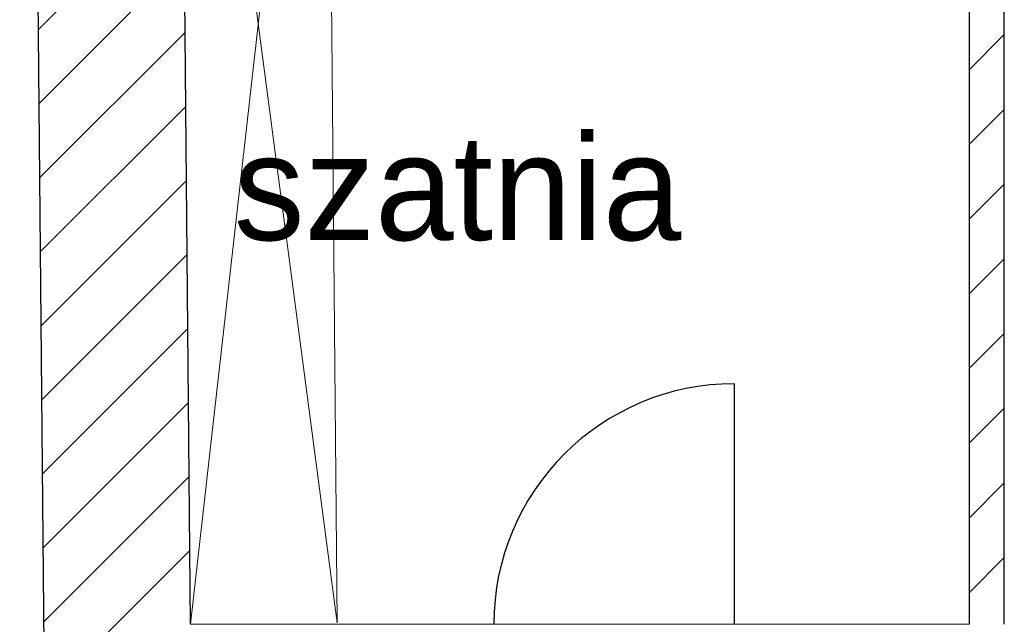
# Model space of a CAD drawing. Header units: millimetres. Extents: x -40063 to 512011, y 350190 to 687060.
# Tile 66 of 256: x 138880 to 142235, y 460847 to 462907. Entities that reach past the tile are written whole.
import ezdxf

# ---------------------------------------------------------------- set-up
doc = ezdxf.new("R2010")
doc.units = ezdxf.units.MM
for name, color, linetype in [('Elementy Modelu - Strefy', 8, 'Continuous'), ('J_opis pomieszczeń', 8, 'Continuous'), ('Konstrukcja - Ściany zew', 8, 'Continuous'), ('X_ref', 8, 'Continuous')]:
    doc.layers.add(name, color=color, linetype=linetype)
doc.styles.add('GENERATED_STYLE_2', font='txt')

# ---------------------------------------------------------------- blocks, each defined once
blk = doc.blocks.new('fdgdfg')
at = {"layer": 'Elementy Modelu - Strefy', "linetype": 'Continuous', "lineweight": 0}
for p, q in [((-204220.9, 452409.9), (-204258.7, 456499.9)), ((-201567.2, 456499.9), (-201567.2, 452409.9)), ((-201567.2, 452409.9), (-204220.9, 452409.9))]:
    blk.add_line(p, q, dxfattribs=at)
at = {"layer": 'Konstrukcja - Ściany zew', "linetype": 'Continuous'}
for p, q in [((-204802.9, 461276.6), (-204672.7, 447199.9)), ((-204220.9, 452409.9), (-204258.7, 456499.9)), ((-201567.2, 456499.9), (-201567.2, 452409.9)), ((-201447.2, 452409.9), (-201447.2, 456499.9)), ((-204739.6, 454436.3), (-204244.2, 454931.8)), ((-204737.3, 454184.1), (-204241.9, 454679.5)), ((-204735, 453931.9), (-204239.5, 454427.3)), ((-201567.2, 454299.5), (-201447.2, 454419.5)), ((-204732.6, 453679.6), (-204237.2, 454175.1)), ((-201567.2, 454044.9), (-201447.2, 454164.9)), ((-204730.3, 453427.4), (-204234.9, 453922.9)), ((-201567.2, 453790.3), (-201447.2, 453910.3)), ((-204728, 453175.2), (-204232.5, 453670.6)), ((-201567.2, 453535.8), (-201447.2, 453655.8)), ((-204725.6, 452923), (-204230.2, 453418.4)), ((-201567.2, 453281.2), (-201447.2, 453401.2)), ((-202367.2, 452409.9), (-202367.2, 453229.9)), ((-204723.3, 452670.7), (-204227.9, 453166.2)), ((-201567.2, 453026.7), (-201447.2, 453146.7)), ((-204721, 452418.5), (-204225.5, 452914)), ((-201567.2, 452772.1), (-201447.2, 452892.1)), ((-204718.6, 452166.3), (-204223.2, 452661.7)), ((-201567.2, 452517.6), (-201447.2, 452637.6))]:
    blk.add_line(p, q, dxfattribs=at)
at = {"layer": 'Konstrukcja - Ściany zew', "linetype": 'Continuous', "lineweight": 13}
for p, q in [((-203720.9, 452414.5), (-204258.7, 456499.7)), ((-203758.7, 456504.3), (-204220.9, 452409.9)), ((-203720.9, 452414.5), (-203758.7, 456504.3))]:
    blk.add_line(p, q, dxfattribs=at)
at = {"layer": 'Konstrukcja - Ściany zew', "linetype": 'Continuous'}
blk.add_arc((-202367.2, 452409.9), 820, 90, 180, dxfattribs=at)
at = {"layer": 'J_opis pomieszczeń', "linetype": 'Continuous', "style": 'GENERATED_STYLE_2'}
blk.add_text('szatnia', height=359.99, dxfattribs=at).set_placement((-204073.1, 453719.3))

msp = doc.modelspace()

# ---------------------------------------------------------------- block references
at = {"layer": 'X_ref'}
msp.add_blockref('fdgdfg', (343682.59615, 8436.71479), dxfattribs=at)

doc.saveas('drawing.dxf')
